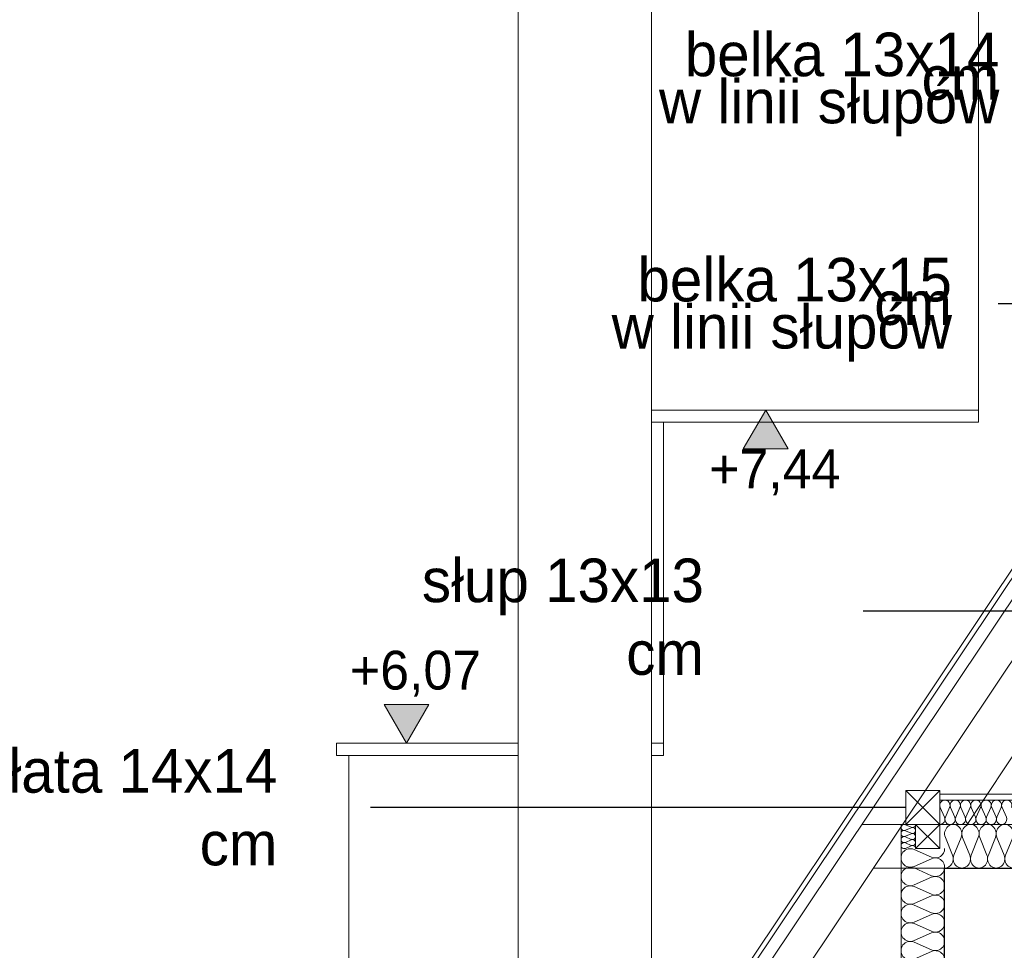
# Model space of a CAD drawing. Extents: x -623047 to -199286, y -27077 to 168279.
# Tile 39 of 194: x -549280 to -545216, y -7119 to -3278. Entities that reach past the tile are written whole.
import ezdxf

# ---------------------------------------------------------------- set-up
doc = ezdxf.new("R2010")
doc.units = 0
doc.header["$MEASUREMENT"] = 0
for name, color, linetype, lineweight in [('0_Nr_Pióra__21', 7, 'Continuous', 9), ('0_Nr_Pióra__5', 7, 'Continuous', 13), ('INWENT KONST. DREWNIANA_Nr_Pióra__21', 7, 'Continuous', 9), ('INWENT OPISY_Nr_Pióra__21', 7, 'Continuous', 9), ('INWENT WYMIARY_Nr_Pióra__21', 7, 'Continuous', 9), ('INWENT.ŚCIANY_Nr_Pióra__1', 7, 'Continuous', 25), ('INWENT.ŚCIANY_Nr_Pióra__21', 7, 'Continuous', 9)]:
    doc.layers.add(name, color=color, linetype=linetype, lineweight=lineweight)
doc.layers.add('Arch ocieplenie', color=7, linetype='Continuous')
doc.layers.add('INWENT WYMIARY', color=7, linetype='Continuous')
for name, color, linetype, lineweight, true_color in [('Arch ocieplenie_Nr_Pióra__44', 7, 'Continuous', 13, 0x029e21), ('Arch stropy_Nr_Pióra__44', 7, 'Continuous', 13, 0x029e21), ('Arch stropy_Nr_Pióra__9', 7, 'Continuous', 13, 0x3dad99), ('INWENT.ŚCIANY_Nr_Pióra__2', 7, 'Continuous', 13, 0x7f7f7f)]:
    doc.layers.add(name, color=color, linetype=linetype, lineweight=lineweight, true_color=true_color)
doc.styles.add('GENERATED_STYLE_2', font='txt')
doc.styles.add('GENERATED_STYLE_4', font='txt')
doc.dimstyles.new('GENERATED_STYLE__5', dxfattribs={"dimtxt": 160.000002, "dimasz": 110.144928, "dimexe": 0.18, "dimexo": 40, "dimgap": 0.09, "dimtad": 1, "dimtih": 1, "dimtoh": 1, "dimdec": 0, "dimzin": 0, "dimdsep": 46, "dimtxsty": 'GENERATED_STYLE_2', "dimblk": 'ARROWHEAD_5', "dimblk1": 'ARROWHEAD_5', "dimblk2": 'ARROWHEAD_5', "dimcen": 0.09, "dimclrd": 7, "dimclre": 7, "dimclrt": 7, "dimazin": 0, "dimtfac": 1, "dimtdec": 4, "dimtmove": 2, "dimatfit": 3, "dimfxl": 0, "dimtolj": 1, "dimtzin": 0, "dimarcsym": 0})
doc.dimstyles.new('GENERATED_STYLE__7', dxfattribs={"dimtxt": 0.18, "dimasz": 182.4, "dimexe": 0.18, "dimexo": 0.0625, "dimgap": 0.09, "dimtad": 0, "dimtih": 1, "dimtoh": 1, "dimdec": 4, "dimzin": 0, "dimdsep": 46, "dimcen": 0.09, "dimadec": 0, "dimazin": 0, "dimtfac": 1, "dimtdec": 4, "dimtmove": 0, "dimatfit": 3, "dimldrblk": 'ARROWHEAD_5', "dimfxl": 0, "dimtolj": 1, "dimtzin": 0, "dimarcsym": 0})

# ---------------------------------------------------------------- blocks, each defined once
blk = doc.blocks.new('Izolacja cieplna 14_54', base_point=(-545482, -6599.6))
at = {"layer": 'Arch ocieplenie_Nr_Pióra__44', "linetype": 'Continuous'}
for p, q in [((-545480.3, -6529.4), (-545462.6, -6569.8)), ((-545459, -6569.8), (-545441.3, -6529.4)), ((-545437.7, -6529.4), (-545420, -6569.8)), ((-545416.4, -6569.8), (-545398.7, -6529.4)), ((-545395.2, -6529.4), (-545377.5, -6569.8)), ((-545373.9, -6569.8), (-545356.2, -6529.4)), ((-545352.6, -6529.4), (-545334.9, -6569.8)), ((-545331.3, -6569.8), (-545313.6, -6529.4)), ((-545310, -6529.4), (-545292.3, -6569.8)), ((-545288.8, -6569.8), (-545271.1, -6529.4)), ((-545267.5, -6529.4), (-545249.8, -6569.8)), ((-545246.2, -6569.8), (-545228.5, -6529.4)), ((-545224.9, -6529.4), (-545207.2, -6569.8))]:
    blk.add_line(p, q, dxfattribs=at)
for centre, start_param, end_param in [((-545460.8, -6520.9), 5.870392, 9.837571), ((-545418.2, -6520.9), 5.870392, 9.837571), ((-545375.7, -6520.9), 5.870392, 9.837571), ((-545333.1, -6520.9), 5.870392, 9.837571), ((-545290.6, -6520.9), 5.870392, 9.837571), ((-545248, -6520.9), 5.870392, 9.837571), ((-545205.5, -6520.9), 5.870392, 9.837571), ((-545482, -6578.3), 4.712389, 6.695979), ((-545439.5, -6578.3), 2.7288, 6.695979), ((-545396.9, -6578.3), 2.7288, 6.695979), ((-545354.4, -6578.3), 2.7288, 6.695979), ((-545311.8, -6578.3), 2.7288, 6.695979), ((-545269.3, -6578.3), 2.7288, 6.695979), ((-545226.7, -6578.3), 2.7288, 6.695979)]:
    blk.add_ellipse(centre, major_axis=(21.3, 0), ratio=0.999587, start_param=start_param, end_param=end_param, dxfattribs=at)
blk = doc.blocks.new('Izolacja cieplna 14_58', base_point=(-545462, -6779.6))
at = {"layer": 'Arch ocieplenie_Nr_Pióra__44', "linetype": 'Continuous'}
for p, q in [((-545459.1, -6653.3), (-545429.5, -6726)), ((-545423.6, -6726), (-545394, -6653.3)), ((-545388.1, -6653.3), (-545358.5, -6726)), ((-545352.6, -6726), (-545323, -6653.3)), ((-545317.1, -6653.3), (-545287.5, -6726)), ((-545281.6, -6726), (-545252, -6653.3)), ((-545246.1, -6653.3), (-545216.5, -6726)), ((-545210.6, -6726), (-545181, -6653.3)), ((-545175.1, -6653.3), (-545145.5, -6726)), ((-545139.6, -6726), (-545110, -6653.3))]:
    blk.add_line(p, q, dxfattribs=at)
for centre, start_param, end_param in [((-545426.5, -6637.9), 4.299595, 8.266775), ((-545355.5, -6637.9), 4.299595, 8.266775), ((-545284.5, -6637.9), 4.299595, 8.266775), ((-545213.5, -6637.9), 4.299595, 8.266775), ((-545142.5, -6637.9), 4.299595, 8.266775), ((-545462, -6741.3), 3.141593, 5.125182), ((-545391, -6741.3), 1.158004, 5.125183), ((-545320, -6741.3), 1.158004, 5.125183), ((-545249, -6741.3), 1.158004, 5.125183), ((-545178, -6741.3), 1.158004, 5.125183), ((-545107, -6741.3), 1.158004, 3.141593)]:
    blk.add_ellipse(centre, major_axis=(0, 38.3), ratio=0.927329, start_param=start_param, end_param=end_param, dxfattribs=at)
blk = doc.blocks.new('Izolacja cieplna 14_67', base_point=(-545462, -6699.6))
at = {"layer": 'Arch ocieplenie_Nr_Pióra__44', "linetype": 'Continuous'}
for p, q in [((-545588.4, -6702.8), (-545515.7, -6734.7)), ((-545515.7, -6741.1), (-545588.4, -6772.9)), ((-545588.4, -6779.4), (-545515.7, -6811.2)), ((-545515.7, -6817.6), (-545588.4, -6849.5)), ((-545588.4, -6855.9), (-545515.7, -6887.7)), ((-545515.7, -6894.2), (-545588.4, -6926)), ((-545588.4, -6932.4), (-545515.7, -6964.3)), ((-545515.7, -6970.7), (-545588.4, -7002.6)), ((-545588.4, -7009), (-545515.7, -7040.8)), ((-545515.7, -7047.3), (-545588.4, -7079.1)), ((-545588.4, -7085.5), (-545515.7, -7117.4)), ((-545515.7, -7123.8), (-545588.4, -7155.6)), ((-545588.4, -7162.1), (-545515.7, -7193.9)), ((-545515.7, -7200.3), (-545588.4, -7232.2)), ((-545588.4, -7238.6), (-545515.7, -7270.4)), ((-545515.7, -7276.9), (-545588.4, -7308.7)), ((-545588.4, -7315.1), (-545515.7, -7347)), ((-545515.7, -7353.4), (-545588.4, -7385.2)), ((-545588.4, -7391.7), (-545515.7, -7423.5)), ((-545515.7, -7429.9), (-545588.4, -7461.8)), ((-545588.4, -7468.2), (-545515.7, -7500.1)), ((-545515.7, -7506.5), (-545588.4, -7538.3)), ((-545588.4, -7544.8), (-545515.7, -7576.6)), ((-545515.7, -7583), (-545588.4, -7614.9)), ((-545588.4, -7621.3), (-545515.7, -7653.1)), ((-545515.7, -7659.6), (-545588.4, -7691.4)), ((-545588.4, -7697.8), (-545515.7, -7729.7)), ((-545515.7, -7736.1), (-545588.4, -7767.9)), ((-545588.4, -7774.4), (-545515.7, -7806.2)), ((-545515.7, -7812.6), (-545588.4, -7844.5)), ((-545588.4, -7850.9), (-545515.7, -7882.7)), ((-545515.7, -7889.2), (-545588.4, -7921)), ((-545588.4, -7927.4), (-545515.7, -7959.3)), ((-545515.7, -7965.7), (-545588.4, -7997.6)), ((-545588.4, -8004), (-545515.7, -8035.8)), ((-545515.7, -8042.3), (-545588.4, -8074.1)), ((-545588.4, -8080.5), (-545515.7, -8112.4)), ((-545515.7, -8118.8), (-545588.4, -8150.6)), ((-545588.4, -8157.1), (-545515.7, -8188.9)), ((-545515.7, -8195.3), (-545588.4, -8227.2)), ((-545588.4, -8233.6), (-545515.7, -8265.4)), ((-545515.7, -8271.9), (-545588.4, -8303.7)), ((-545588.4, -8310.1), (-545515.7, -8342)), ((-545515.7, -8348.4), (-545588.4, -8380.2)), ((-545588.4, -8386.7), (-545515.7, -8418.5)), ((-545515.7, -8424.9), (-545588.4, -8456.8)), ((-545588.4, -8463.2), (-545515.7, -8495.1)), ((-545515.7, -8501.5), (-545588.4, -8533.3)), ((-545588.4, -8539.8), (-545515.7, -8571.6)), ((-545515.7, -8578), (-545588.4, -8609.9)), ((-545588.4, -8616.3), (-545515.7, -8648.1)), ((-545515.7, -8654.6), (-545588.4, -8686.4))]:
    blk.add_line(p, q, dxfattribs=at)
for centre, start_param, end_param in [((-545603.8, -6737.9), 1.158003, 5.125183), ((-545500.3, -6699.6), 4.299596, 6.283185), ((-545500.3, -6776.2), 4.299595, 8.266774), ((-545603.8, -6814.4), 1.158003, 5.125183), ((-545500.3, -6852.7), 4.299595, 8.266774), ((-545603.8, -6891), 1.158003, 5.125183), ((-545500.3, -6929.2), 4.299595, 8.266774), ((-545603.8, -6967.5), 1.158003, 5.125183), ((-545500.3, -7005.8), 4.299595, 8.266774), ((-545603.8, -7044), 1.158003, 5.125183), ((-545500.3, -7082.3), 4.299595, 8.266774), ((-545603.8, -7120.6), 1.158003, 5.125183), ((-545500.3, -7158.8), 4.299595, 8.266774), ((-545603.8, -7197.1), 1.158003, 5.125183), ((-545500.3, -7235.4), 4.299595, 8.266774), ((-545603.8, -7273.7), 1.158003, 5.125183), ((-545500.3, -7311.9), 4.299595, 8.266774), ((-545603.8, -7350.2), 1.158003, 5.125183), ((-545500.3, -7388.5), 4.299595, 8.266774), ((-545603.8, -7426.7), 1.158003, 5.125183), ((-545500.3, -7465), 4.299595, 8.266774), ((-545603.8, -7503.3), 1.158003, 5.125183), ((-545500.3, -7541.5), 4.299595, 8.266774), ((-545603.8, -7579.8), 1.158003, 5.125183), ((-545500.3, -7618.1), 4.299595, 8.266774), ((-545603.8, -7656.3), 1.158003, 5.125183), ((-545500.3, -7694.6), 4.299595, 8.266774), ((-545603.8, -7732.9), 1.158003, 5.125183), ((-545500.3, -7771.2), 4.299595, 8.266774), ((-545603.8, -7809.4), 1.158003, 5.125183), ((-545603.8, -7886), 1.158003, 5.125183), ((-545500.3, -7847.7), 4.299595, 8.266774), ((-545500.3, -7924.2), 4.299595, 8.266774), ((-545603.8, -7962.5), 1.158003, 5.125183), ((-545500.3, -8000.8), 4.299595, 8.266774), ((-545603.8, -8039), 1.158003, 5.125183), ((-545500.3, -8077.3), 4.299595, 8.266774), ((-545603.8, -8115.6), 1.158003, 5.125183), ((-545500.3, -8153.8), 4.299595, 8.266774), ((-545603.8, -8192.1), 1.158003, 5.125183), ((-545500.3, -8230.4), 4.299595, 8.266774), ((-545603.8, -8268.7), 1.158003, 5.125183), ((-545500.3, -8306.9), 4.299595, 8.266774), ((-545603.8, -8345.2), 1.158003, 5.125183), ((-545500.3, -8383.5), 4.299595, 8.266774), ((-545603.8, -8421.7), 1.158003, 5.125183), ((-545500.3, -8460), 4.299595, 8.266774), ((-545603.8, -8498.3), 1.158003, 5.125183), ((-545500.3, -8536.5), 4.299595, 8.266774), ((-545603.8, -8574.8), 1.158003, 5.125183), ((-545500.3, -8613.1), 4.299595, 8.266774), ((-545603.8, -8651.3), 1.158003, 5.125183), ((-545500.3, -8689.6), 0, 1.983589)]:
    blk.add_ellipse(centre, major_axis=(38.3, 0), ratio=0.999665, start_param=start_param, end_param=end_param, dxfattribs=at)
blk = doc.blocks.new('Izolacja cieplna 14_114', base_point=(-545582, -6599.6))
at = {"layer": 'Arch ocieplenie_Nr_Pióra__44', "linetype": 'Continuous'}
for p, q in [((-545624.2, -6600.7), (-545599.9, -6611.1)), ((-545599.9, -6613.2), (-545624.2, -6623.6)), ((-545624.2, -6625.7), (-545599.9, -6636.1)), ((-545599.9, -6638.2), (-545624.2, -6648.6)), ((-545624.2, -6650.7), (-545599.9, -6661.1)), ((-545599.9, -6663.2), (-545624.2, -6673.6)), ((-545624.2, -6675.7), (-545599.9, -6686.1)), ((-545599.9, -6688.2), (-545624.2, -6698.6))]:
    blk.add_line(p, q, dxfattribs=at)
for centre, start_param, end_param in [((-545629.3, -6612.1), 1.158003, 5.125183), ((-545629.3, -6637.1), 1.158003, 5.125183), ((-545594.8, -6599.6), 4.299596, 6.283185), ((-545594.8, -6624.6), 4.299595, 8.266774), ((-545629.3, -6662.1), 1.158003, 5.125183), ((-545594.8, -6649.6), 4.299595, 8.266774), ((-545594.8, -6674.6), 4.299595, 8.266774), ((-545629.3, -6687.1), 1.158003, 5.125183), ((-545594.8, -6699.6), 6.283185, 8.266774)]:
    blk.add_ellipse(centre, major_axis=(12.8, 0), ratio=0.979572, start_param=start_param, end_param=end_param, dxfattribs=at)
blk = doc.blocks.new('Wymiary_5', base_point=(-547683.4, -6264.6))
at = {"layer": 'INWENT WYMIARY_Nr_Pióra__21', "linetype": 'Continuous'}
blk.add_hatch(color=256, dxfattribs=at).paths.add_polyline_path([(-547683.4, -6264.6), (-547776.2, -6104.6), (-547590.6, -6104.6)], flags=0)
for p, q in [((-547683.4, -6264.6), (-547776.2, -6104.6)), ((-547776.2, -6104.6), (-547590.6, -6104.6)), ((-547590.6, -6104.6), (-547683.4, -6264.6)), ((-547683.4, -6264.6), (-547803.4, -6264.6)), ((-547683.4, -6264.6), (-547563.4, -6264.6))]:
    blk.add_line(p, q, dxfattribs=at)
at = {"layer": 'INWENT WYMIARY_Nr_Pióra__21', "insert": (-547916.8, -6072.6), "char_height": 160, "attachment_point": 7, "style": 'GENERATED_STYLE_2'}
blk.add_mtext('{+6,07}', dxfattribs=at)
blk = doc.blocks.new('Wymiary_6', base_point=(-546200.4, -4889.6))
at = {"layer": 'INWENT WYMIARY_Nr_Pióra__21', "linetype": 'Continuous'}
blk.add_hatch(color=256, dxfattribs=at).paths.add_polyline_path([(-546200.4, -4889.6), (-546293.2, -5049.6), (-546107.6, -5049.6)], flags=0)
for p, q in [((-546200.4, -4889.6), (-546320.4, -4889.6)), ((-546200.4, -4889.6), (-546293.2, -5049.6)), ((-546200.4, -4889.6), (-546080.4, -4889.6)), ((-546107.6, -5049.6), (-546200.4, -4889.6)), ((-546293.2, -5049.6), (-546107.6, -5049.6))]:
    blk.add_line(p, q, dxfattribs=at)
at = {"layer": 'INWENT WYMIARY_Nr_Pióra__21', "insert": (-546433.8, -5241.6), "char_height": 160, "attachment_point": 7, "style": 'GENERATED_STYLE_2'}
blk.add_mtext('{+7,44}', dxfattribs=at)
blk = doc.blocks.new('*D776')
at = {"layer": '0_Nr_Pióra__5', "linetype": 'Continuous'}
for points in [[(-546804.1, -8347.2), (-546698.9, -8395.8), (-546737.3, -8441.9)], [(-546567.7, -8789.6), (-546609.3, -8681.4), (-546549.6, -8675.1)]]:
    blk.add_hatch(color=256, dxfattribs=at).paths.add_polyline_path(points, flags=0)
for p, q in [((-546804.1, -8347.2), (-546698.9, -8395.8)), ((-546804.1, -8347.2), (-546737.3, -8441.9)), ((-546698.9, -8395.8), (-546737.3, -8441.9)), ((-546609.3, -8681.4), (-546549.6, -8675.1)), ((-546567.7, -8789.6), (-546609.3, -8681.4)), ((-546567.7, -8789.6), (-546549.6, -8675.1))]:
    blk.add_line(p, q, dxfattribs=at)
blk.add_arc((-547099.9, -8789.6), 532.2, 12.0762, 44.1574, dxfattribs=at)
at = {"layer": '0_Nr_Pióra__21', "insert": (-546707.9, -8324.8), "char_height": 160, "attachment_point": 7, "style": 'GENERATED_STYLE_2'}
blk.add_mtext('{56,23°}', dxfattribs=at)
blk = doc.blocks.new('ARROWHEAD_5')
at = {"color": 0, "linetype": 'Continuous', "lineweight": 0}
blk.add_line((0, 0), (-1, 0), dxfattribs=at)
blk.add_solid([(-1, 0.2679), (0, 0), (-1, -0.2679), (-1, 0.2679)], dxfattribs=at)

msp = doc.modelspace()

# ---------------------------------------------------------------- linework, layer by layer
at = {"layer": 'Arch stropy_Nr_Pióra__44', "linetype": 'Continuous'}
msp.add_line((-545642, -6599.6), (-545642, -8689.6), dxfattribs=at)
at = {"layer": 'Arch stropy_Nr_Pióra__9', "linetype": 'Continuous'}
for p, q in [((-539482, -6474.6), (-545482, -6474.6)), ((-539482, -6499.6), (-545482, -6499.6))]:
    msp.add_line(p, q, dxfattribs=at)
at = {"layer": 'INWENT KONST. DREWNIANA_Nr_Pióra__21', "linetype": 'Continuous'}
for p, q in [((-542482, -1505), (-546844.5, -8029.9)), ((-542482, -1541), (-546829.7, -8043.7)), ((-542482, -1631), (-547238.2, -8744.6)), ((-543934.1, -4054.6), (-547232, -8987.3)), ((-545368.5, -6599.6), (-543802, -4232.8)), ((-545622, -6599.6), (-545622, -6459.6)), ((-545622, -6459.6), (-545482, -6459.6)), ((-545482, -6599.6), (-545622, -6459.6)), ((-545622, -6599.6), (-545482, -6459.6)), ((-545482, -6459.6), (-545482, -6599.6)), ((-545622, -6599.6), (-545804.1, -6599.6)), ((-545482, -6599.6), (-545622, -6599.6)), ((-545582, -6699.6), (-545582, -6599.6)), ((-545582, -6599.6), (-545482, -6599.6)), ((-545482, -6599.6), (-545582, -6699.6)), ((-545482, -6699.6), (-545582, -6599.6)), ((-545482, -6599.6), (-539482, -6599.6)), ((-545482, -6599.6), (-545482, -6699.6)), ((-545482, -6699.6), (-545582, -6699.6)), ((-545756, -6779.6), (-537452, -6779.6))]:
    msp.add_line(p, q, dxfattribs=at)
at = {"layer": 'INWENT.ŚCIANY_Nr_Pióra__1', "linetype": 'Continuous'}
for p, q in [((-545462, -6779.6), (-545182, -6779.6)), ((-545462, -11679.6), (-545462, -6779.6))]:
    msp.add_line(p, q, dxfattribs=at)
at = {"layer": 'INWENT.ŚCIANY_Nr_Pióra__2', "linetype": 'Continuous'}
for p, q in [((-545322, -4939.6), (-545322, -2824.6)), ((-546672, -4889.6), (-545322, -4889.6)), ((-546672, -4939.6), (-546672, -4889.6)), ((-546672, -4939.6), (-545322, -4939.6)), ((-546622, -6314.6), (-546622, -4939.6)), ((-547972, -6264.6), (-547222, -6264.6)), ((-547972, -6314.6), (-547972, -6264.6)), ((-546672, -6264.6), (-546622, -6264.6)), ((-547972, -6314.6), (-547222, -6314.6)), ((-547922, -8874.6), (-547922, -6314.6)), ((-546672, -6314.6), (-546622, -6314.6))]:
    msp.add_line(p, q, dxfattribs=at)
at = {"layer": 'INWENT.ŚCIANY_Nr_Pióra__21', "linetype": 'Continuous'}
for p, q in [((-547222, -1604.6), (-547222, -8324.8)), ((-546672, -7771.9), (-546672, -1604.6))]:
    msp.add_line(p, q, dxfattribs=at)

# ---------------------------------------------------------------- block references
at = {"layer": 'Arch ocieplenie', "color": 104, "linetype": 'Continuous', "lineweight": 13, "true_color": 0x029e21}
for name, p in [('Izolacja cieplna 14_54', (-545482, -6599.6)), ('Izolacja cieplna 14_114', (-545582, -6599.6)), ('Izolacja cieplna 14_58', (-545462, -6779.6)), ('Izolacja cieplna 14_67', (-545462, -6699.6))]:
    msp.add_blockref(name, p, dxfattribs=at)
at = {"layer": 'INWENT WYMIARY', "linetype": 'Continuous'}
for name, p in [('Wymiary_6', (-546200.4, -4889.6)), ('Wymiary_5', (-547683.4, -6264.6))]:
    msp.add_blockref(name, p, dxfattribs=at)

# ---------------------------------------------------------------- texts
at = {"layer": 'INWENT OPISY_Nr_Pióra__21', "linetype": 'Continuous', "char_height": 180, "width": 1455.25, "attachment_point": 6, "line_spacing_factor": 0.323863, "style": 'GENERATED_STYLE_4'}
for s, insert in [('{belka 13x14 cm\\Pw linii słupów}', (-545236.4, -3545.6)), ('{belka 13x15 cm\\Pw linii słupów}', (-545431.8, -4475.1))]:
    msp.add_mtext(s, dxfattribs=dict(at, insert=insert))
at = {"layer": 'INWENT OPISY_Nr_Pióra__21', "linetype": 'Continuous', "char_height": 180, "attachment_point": 6, "style": 'GENERATED_STYLE_4'}
for s, insert, width in [('{słup 13x13 cm}', (-546455.5, -5743.4), 1340.05), ('{murłata 14x14 cm}', (-548216.3, -6529.8), 1650.08)]:
    msp.add_mtext(s, dxfattribs=dict(at, insert=insert, width=width))

# ---------------------------------------------------------------- dimensions: what is measured, and where the dimension line sits
at = {"linetype": 'Continuous'}
dim = msp.add_angular_dim_3p(base=(-546630.5, -8538.8), center=(-547099.9, -8789.6), p1=(-545462, -8789.6), p2=(-543934.1, -4054.6), dimstyle='GENERATED_STYLE__5', dxfattribs=at)
dim.commit()
dim.dimension.update_dxf_attribs({"geometry": '*D776', "text_midpoint": (-546390.5, -8244.8), "dimtype": 165})

# ---------------------------------------------------------------- leaders
at = {"layer": 'INWENT OPISY_Nr_Pióra__21', "linetype": 'Continuous', "annotation_type": 0, "has_hookline": 1, "hookline_direction": 1}
for points, text_width in [([(-543517, -3844.6), (-544189.4, -2045.8), (-544724.9, -2045.8)], 951.4), ([(-543378.8, -4206.2), (-544564.3, -3521.7), (-545046.3, -3521.7)], 1337.1), ([(-544117.4, -4844.6), (-544798.7, -4451.2), (-545241.7, -4451.2)], 1337.1), ([(-543802, -5719.5), (-545797.7, -5719.5)], 754.3), ([(-545622, -6529.6), (-547831.3, -6529.6)], 1337.1)]:
    msp.add_leader(points, dimstyle='GENERATED_STYLE__7', dxfattribs=dict(at, text_width=text_width))

doc.saveas('drawing.dxf')
